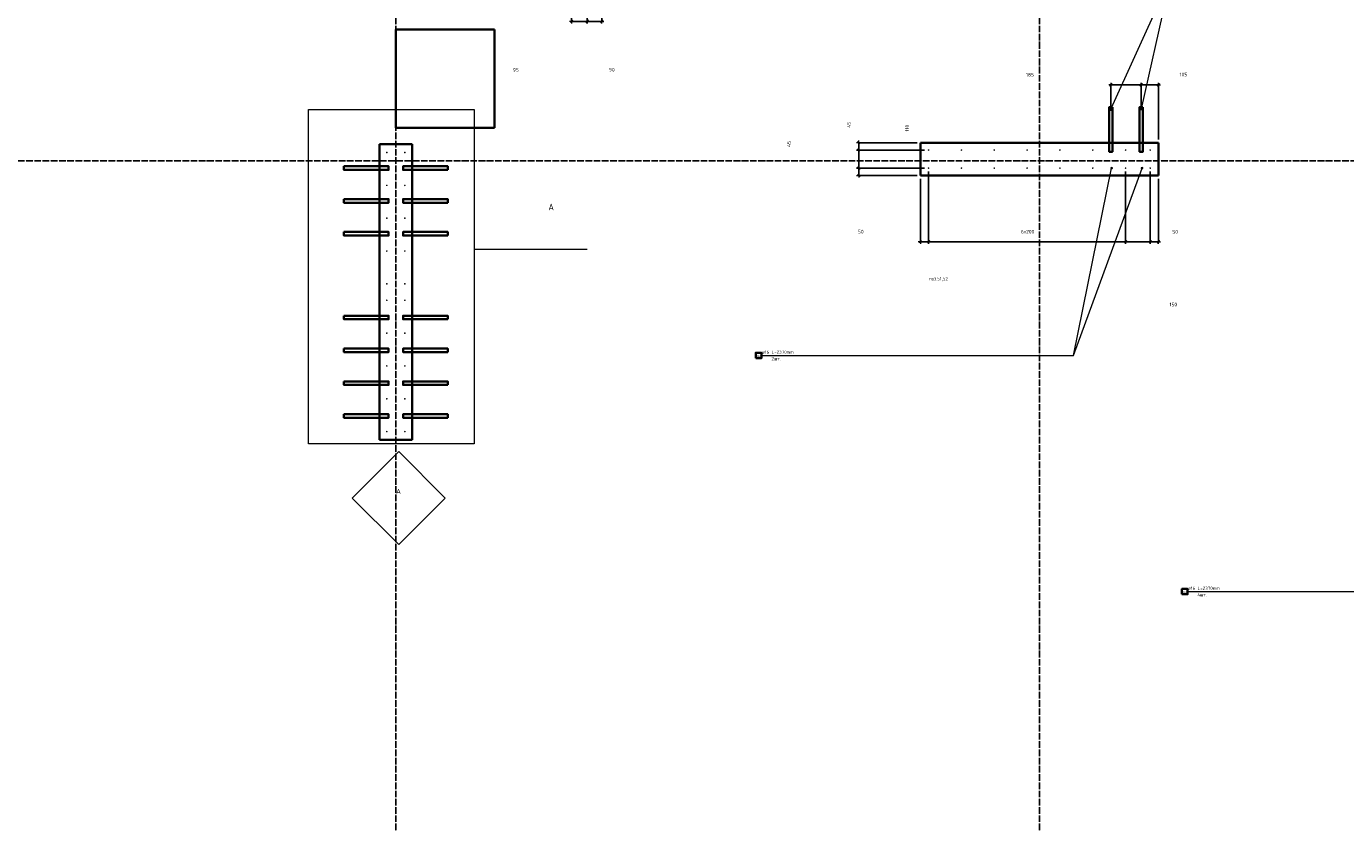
# Model space of a CAD drawing. Header units: millimetres. Extents: x 27309 to 183995, y -852 to 48500.
# Tile 65 of 93: x 154610 to 162645, y 32669 to 37518. Entities that reach past the tile are written whole.
import ezdxf

# ---------------------------------------------------------------- set-up
doc = ezdxf.new("R2010")
doc.units = ezdxf.units.MM
doc.header["$PDMODE"] = 65
doc.linetypes.add('______11', pattern=[50, 40, -5, 0, -5])
doc.linetypes.add('______5', pattern=[110, 80, -10, 10, -10])
for name, color, linetype, lineweight in [('Standard', 7, 'Continuous', 25), ('Арм.стержн. Выпуски', 180, 'Continuous', 35), ('Размерная линия_ общее', 7, 'Continuous', 13)]:
    doc.layers.add(name, color=color, linetype=linetype, lineweight=lineweight)
doc.layers.add('Осевая линия_ общее', color=7, linetype='______5', lineweight=13, true_color=0xa0a0a0)
doc.styles.add('ISOCPEUR', font='ISOCPEUR')
doc.dimstyles.new('DIMSTYLE_3', dxfattribs={"dimtxt": 22, "dimasz": 25, "dimexe": 0, "dimexo": 0, "dimgap": 11, "dimtad": 2, "dimdec": 0, "dimrnd": 5, "dimzin": 12, "dimdsep": 46, "dimtxsty": 'ISOCPEUR', "dimblk1": 'ALL_ML_STRICH', "dimblk2": 'ALL_ML_STRICH', "dimsah": 1, "dimcen": 0, "dimclrd": 7, "dimclre": 256, "dimclrt": 7, "dimadec": 0, "dimazin": 0, "dimtfac": 1, "dimtdec": 0, "dimtix": 1, "dimtmove": 2, "dimatfit": 3, "dimfxl": 0, "dimtzin": 0, "dimlwd": 0, "dimlwe": -3, "dimarcsym": 0})
doc.dimstyles.new('DIMSTYLE_5', dxfattribs={"dimtxt": 22, "dimasz": 25, "dimexe": 0, "dimexo": 0, "dimgap": 11, "dimtad": 2, "dimdec": 0, "dimrnd": 5, "dimzin": 12, "dimdsep": 46, "dimtxsty": 'ISOCPEUR', "dimblk1": 'ALL_ML_STRICH', "dimblk2": 'ALL_ML_STRICH', "dimsah": 1, "dimcen": 0, "dimclrd": 7, "dimclre": 256, "dimclrt": 7, "dimadec": 0, "dimazin": 0, "dimtfac": 1, "dimtdec": 0, "dimtix": 1, "dimtmove": 2, "dimatfit": 3, "dimfxl": 0, "dimtvp": 1.2, "dimtzin": 0, "dimlwd": 0, "dimlwe": -3, "dimarcsym": 0})
doc.dimstyles.new('DIMSTYLE_7', dxfattribs={"dimtxt": 22, "dimasz": 25, "dimexe": 0, "dimexo": 0, "dimgap": 11, "dimtad": 0, "dimdec": 0, "dimrnd": 5, "dimzin": 12, "dimdsep": 46, "dimtxsty": 'ISOCPEUR', "dimblk1": 'ALL_ML_STRICH', "dimblk2": 'ALL_ML_STRICH', "dimsah": 1, "dimcen": 0, "dimclrd": 7, "dimclre": 256, "dimclrt": 7, "dimadec": 0, "dimazin": 0, "dimtfac": 1, "dimtdec": 0, "dimtix": 1, "dimtmove": 2, "dimatfit": 3, "dimfxl": 0, "dimtzin": 0, "dimlwd": 0, "dimlwe": -3, "dimarcsym": 0})

# ---------------------------------------------------------------- blocks, each defined once
blk = doc.blocks.new('ALL_ML_STRICH')
at = {"color": 0, "linetype": 'ByBlock', "lineweight": -2}
for p, q in [((-1, 0), (0.5, 0)), ((-0.3, -0.3), (0.3, 0.3)), ((0, -0.5), (0, 0.5))]:
    blk.add_line(p, q, dxfattribs=at)
blk = doc.blocks.new('*D376')
at = {"layer": 'DEFPOINTS', "color": 7, "linetype": 'Continuous', "lineweight": 13, "transparency": 33554687}
for p in [(161215, 37162.4), (161215, 36983.5), (161400, 36988.8)]:
    blk.add_point(p, dxfattribs=at)
at = {"layer": 'Размерная линия_ общее', "color": 253, "linetype": 'Continuous', "lineweight": -2, "true_color": 0xa0a0a0, "transparency": 33554687}
for p, q in [((161215, 37003.5), (161215, 37162.4)), ((161400, 37008.8), (161400, 37162.4))]:
    blk.add_line(p, q, dxfattribs=at)
at = {"layer": 'Размерная линия_ общее', "color": 7, "linetype": 'Continuous', "lineweight": -2, "transparency": 33554687}
blk.add_line((161215, 37162.4), (161400, 37162.4), dxfattribs=at)
at = {"layer": 'Размерная линия_ общее', "color": 7, "linetype": 'Continuous', "lineweight": 13, "transparency": 33554687, "xscale": 25, "yscale": 25, "zscale": 25, "rotation": 180}
blk.add_blockref('ALL_ML_STRICH', (161215, 37162.4), dxfattribs=at)
at = {"layer": 'Размерная линия_ общее', "color": 7, "linetype": 'Continuous', "lineweight": 13, "transparency": 33554687, "xscale": 25, "yscale": 25, "zscale": 25}
blk.add_blockref('ALL_ML_STRICH', (161400, 37162.4), dxfattribs=at)
at = {"layer": 'Размерная линия_ общее', "color": 7, "linetype": 'Continuous', "lineweight": 13, "transparency": 33554687, "insert": (160722.1, 37223.1), "char_height": 22, "width": 66, "attachment_point": 5, "style": 'ISOCPEUR'}
blk.add_mtext('\\A1;{185}', dxfattribs=at)
blk = doc.blocks.new('*D377')
at = {"layer": 'DEFPOINTS', "color": 7, "linetype": 'Continuous', "lineweight": 13, "transparency": 33554687}
for p in [(161400, 37162.4), (161400, 36988.8), (161505, 36810)]:
    blk.add_point(p, dxfattribs=at)
at = {"layer": 'Размерная линия_ общее', "color": 253, "linetype": 'Continuous', "lineweight": -2, "true_color": 0xa0a0a0, "transparency": 33554687}
for p, q in [((161400, 37008.8), (161400, 37162.4)), ((161505, 36830), (161505, 37162.4))]:
    blk.add_line(p, q, dxfattribs=at)
at = {"layer": 'Размерная линия_ общее', "color": 7, "linetype": 'Continuous', "lineweight": -2, "transparency": 33554687}
blk.add_line((161400, 37162.4), (161505, 37162.4), dxfattribs=at)
at = {"layer": 'Размерная линия_ общее', "color": 7, "linetype": 'Continuous', "lineweight": 13, "transparency": 33554687, "xscale": 25, "yscale": 25, "zscale": 25, "rotation": 180}
blk.add_blockref('ALL_ML_STRICH', (161400, 37162.4), dxfattribs=at)
at = {"layer": 'Размерная линия_ общее', "color": 7, "linetype": 'Continuous', "lineweight": 13, "transparency": 33554687, "xscale": 25, "yscale": 25, "zscale": 25}
blk.add_blockref('ALL_ML_STRICH', (161505, 37162.4), dxfattribs=at)
at = {"layer": 'Размерная линия_ общее', "color": 7, "linetype": 'Continuous', "lineweight": 13, "transparency": 33554687, "insert": (161657.4, 37225.1), "char_height": 22, "width": 66, "attachment_point": 5, "style": 'ISOCPEUR'}
blk.add_mtext('\\A1;{105}', dxfattribs=at)
blk = doc.blocks.new('*D378')
at = {"layer": 'DEFPOINTS', "color": 7, "linetype": 'Continuous', "lineweight": 13, "transparency": 33554687}
for p in [(160100, 36655), (159679.4, 36610), (160055, 36610)]:
    blk.add_point(p, dxfattribs=at)
at = {"layer": 'Размерная линия_ общее', "color": 253, "linetype": 'Continuous', "lineweight": -2, "true_color": 0xa0a0a0, "transparency": 33554687}
for p, q in [((160080, 36655), (159679.4, 36655)), ((160035, 36610), (159679.4, 36610))]:
    blk.add_line(p, q, dxfattribs=at)
at = {"layer": 'Размерная линия_ общее', "color": 7, "linetype": 'Continuous', "lineweight": -2, "transparency": 33554687}
blk.add_line((159679.4, 36610), (159679.4, 36655), dxfattribs=at)
at = {"layer": 'Размерная линия_ общее', "color": 7, "linetype": 'Continuous', "lineweight": 13, "transparency": 33554687, "xscale": 25, "yscale": 25, "zscale": 25}
for p, rotation in [((159679.4, 36655), 90), ((159679.4, 36610), 270)]:
    blk.add_blockref('ALL_ML_STRICH', p, dxfattribs=dict(at, rotation=rotation))
at = {"layer": 'Размерная линия_ общее', "color": 7, "linetype": 'Continuous', "lineweight": 13, "transparency": 33554687, "insert": (159254.6, 36801.9), "char_height": 22, "width": 44, "attachment_point": 5, "rotation": 90, "style": 'ISOCPEUR'}
blk.add_mtext('\\A1;{45}', dxfattribs=at)
blk = doc.blocks.new('*D379')
at = {"layer": 'DEFPOINTS', "color": 7, "linetype": 'Continuous', "lineweight": 13, "transparency": 33554687}
for p in [(160100, 36765), (159679.4, 36655), (160100, 36655)]:
    blk.add_point(p, dxfattribs=at)
at = {"layer": 'Размерная линия_ общее', "color": 253, "linetype": 'Continuous', "lineweight": -2, "true_color": 0xa0a0a0, "transparency": 33554687}
for p, q in [((160080, 36765), (159679.4, 36765)), ((160080, 36655), (159679.4, 36655))]:
    blk.add_line(p, q, dxfattribs=at)
at = {"layer": 'Размерная линия_ общее', "color": 7, "linetype": 'Continuous', "lineweight": -2, "transparency": 33554687}
blk.add_line((159679.4, 36655), (159679.4, 36765), dxfattribs=at)
at = {"layer": 'Размерная линия_ общее', "color": 7, "linetype": 'Continuous', "lineweight": 13, "transparency": 33554687, "xscale": 25, "yscale": 25, "zscale": 25}
for p, rotation in [((159679.4, 36765), 90), ((159679.4, 36655), 270)]:
    blk.add_blockref('ALL_ML_STRICH', p, dxfattribs=dict(at, rotation=rotation))
at = {"layer": 'Размерная линия_ общее', "color": 7, "linetype": 'Continuous', "lineweight": 13, "transparency": 33554687, "insert": (159973.9, 36898.4), "char_height": 22, "width": 66, "attachment_point": 5, "rotation": 90, "style": 'ISOCPEUR'}
blk.add_mtext('\\A1;{110}', dxfattribs=at)
blk = doc.blocks.new('*D380')
at = {"layer": 'DEFPOINTS', "color": 7, "linetype": 'Continuous', "lineweight": 13, "transparency": 33554687}
for p in [(160055, 36810), (159679.4, 36765), (160100, 36765)]:
    blk.add_point(p, dxfattribs=at)
at = {"layer": 'Размерная линия_ общее', "color": 253, "linetype": 'Continuous', "lineweight": -2, "true_color": 0xa0a0a0, "transparency": 33554687}
for p, q in [((160035, 36810), (159679.4, 36810)), ((160080, 36765), (159679.4, 36765))]:
    blk.add_line(p, q, dxfattribs=at)
at = {"layer": 'Размерная линия_ общее', "color": 7, "linetype": 'Continuous', "lineweight": -2, "transparency": 33554687}
blk.add_line((159679.4, 36765), (159679.4, 36810), dxfattribs=at)
at = {"layer": 'Размерная линия_ общее', "color": 7, "linetype": 'Continuous', "lineweight": 13, "transparency": 33554687, "xscale": 25, "yscale": 25, "zscale": 25}
for p, rotation in [((159679.4, 36810), 90), ((159679.4, 36765), 270)]:
    blk.add_blockref('ALL_ML_STRICH', p, dxfattribs=dict(at, rotation=rotation))
at = {"layer": 'Размерная линия_ общее', "color": 7, "linetype": 'Continuous', "lineweight": 13, "transparency": 33554687, "insert": (159619.7, 36918.9), "char_height": 22, "width": 44, "attachment_point": 5, "rotation": 90, "style": 'ISOCPEUR'}
blk.add_mtext('\\A1;{45}', dxfattribs=at)
blk = doc.blocks.new('*D381')
at = {"layer": 'DEFPOINTS', "color": 7, "linetype": 'Continuous', "lineweight": 13, "transparency": 33554687}
for p in [(160105, 36655), (160055, 36610), (160055, 36207)]:
    blk.add_point(p, dxfattribs=at)
at = {"layer": 'Размерная линия_ общее', "color": 253, "linetype": 'Continuous', "lineweight": -2, "true_color": 0xa0a0a0, "transparency": 33554687}
for p, q in [((160055, 36590), (160055, 36207)), ((160105, 36635), (160105, 36207))]:
    blk.add_line(p, q, dxfattribs=at)
at = {"layer": 'Размерная линия_ общее', "color": 7, "linetype": 'Continuous', "lineweight": -2, "transparency": 33554687}
blk.add_line((160055, 36207), (160105, 36207), dxfattribs=at)
at = {"layer": 'Размерная линия_ общее', "color": 7, "linetype": 'Continuous', "lineweight": 13, "transparency": 33554687, "xscale": 25, "yscale": 25, "zscale": 25, "rotation": 180}
blk.add_blockref('ALL_ML_STRICH', (160055, 36207), dxfattribs=at)
at = {"layer": 'Размерная линия_ общее', "color": 7, "linetype": 'Continuous', "lineweight": 13, "transparency": 33554687, "xscale": 25, "yscale": 25, "zscale": 25}
blk.add_blockref('ALL_ML_STRICH', (160105, 36207), dxfattribs=at)
at = {"layer": 'Размерная линия_ общее', "color": 7, "linetype": 'Continuous', "lineweight": 13, "transparency": 33554687, "insert": (159692, 36268.2), "char_height": 22, "width": 44, "attachment_point": 5, "style": 'ISOCPEUR'}
blk.add_mtext('\\A1;{50}', dxfattribs=at)
blk = doc.blocks.new('*D382')
at = {"layer": 'DEFPOINTS', "color": 7, "linetype": 'Continuous', "lineweight": 13, "transparency": 33554687}
for p in [(160105, 36655), (161305, 36655), (160105, 36207)]:
    blk.add_point(p, dxfattribs=at)
at = {"layer": 'Размерная линия_ общее', "color": 253, "linetype": 'Continuous', "lineweight": -2, "true_color": 0xa0a0a0, "transparency": 33554687}
for p, q in [((160105, 36635), (160105, 36207)), ((161305, 36635), (161305, 36207))]:
    blk.add_line(p, q, dxfattribs=at)
at = {"layer": 'Размерная линия_ общее', "color": 7, "linetype": 'Continuous', "lineweight": -2, "transparency": 33554687}
blk.add_line((160105, 36207), (161305, 36207), dxfattribs=at)
at = {"layer": 'Размерная линия_ общее', "color": 7, "linetype": 'Continuous', "lineweight": 13, "transparency": 33554687, "xscale": 25, "yscale": 25, "zscale": 25, "rotation": 180}
blk.add_blockref('ALL_ML_STRICH', (160105, 36207), dxfattribs=at)
at = {"layer": 'Размерная линия_ общее', "color": 7, "linetype": 'Continuous', "lineweight": 13, "transparency": 33554687, "xscale": 25, "yscale": 25, "zscale": 25}
blk.add_blockref('ALL_ML_STRICH', (161305, 36207), dxfattribs=at)
at = {"layer": 'Размерная линия_ общее', "color": 7, "linetype": 'Continuous', "lineweight": 13, "transparency": 33554687, "insert": (160667.6, 36279), "char_height": 22, "width": 1.1, "attachment_point": 1, "line_spacing_factor": 0.60241, "style": 'ISOCPEUR'}
blk.add_mtext('6х200', dxfattribs=at)
blk = doc.blocks.new('*D383')
at = {"layer": 'DEFPOINTS', "color": 7, "linetype": 'Continuous', "lineweight": 13, "transparency": 33554687}
for p in [(161305, 36655), (161455, 36655), (161305, 36207)]:
    blk.add_point(p, dxfattribs=at)
at = {"layer": 'Размерная линия_ общее', "color": 253, "linetype": 'Continuous', "lineweight": -2, "true_color": 0xa0a0a0, "transparency": 33554687}
for p, q in [((161305, 36635), (161305, 36207)), ((161455, 36635), (161455, 36207))]:
    blk.add_line(p, q, dxfattribs=at)
at = {"layer": 'Размерная линия_ общее', "color": 7, "linetype": 'Continuous', "lineweight": -2, "transparency": 33554687}
blk.add_line((161305, 36207), (161455, 36207), dxfattribs=at)
at = {"layer": 'Размерная линия_ общее', "color": 7, "linetype": 'Continuous', "lineweight": 13, "transparency": 33554687, "xscale": 25, "yscale": 25, "zscale": 25, "rotation": 180}
blk.add_blockref('ALL_ML_STRICH', (161305, 36207), dxfattribs=at)
at = {"layer": 'Размерная линия_ общее', "color": 7, "linetype": 'Continuous', "lineweight": 13, "transparency": 33554687, "xscale": 25, "yscale": 25, "zscale": 25}
blk.add_blockref('ALL_ML_STRICH', (161455, 36207), dxfattribs=at)
at = {"layer": 'Размерная линия_ общее', "color": 7, "linetype": 'Continuous', "lineweight": 13, "transparency": 33554687, "insert": (161595.6, 35824.2), "char_height": 22, "width": 66, "attachment_point": 5, "style": 'ISOCPEUR'}
blk.add_mtext('\\A1;{150}', dxfattribs=at)
blk = doc.blocks.new('*D384')
at = {"layer": 'DEFPOINTS', "color": 7, "linetype": 'Continuous', "lineweight": 13, "transparency": 33554687}
for p in [(161455, 36655), (161505, 36610), (161455, 36207)]:
    blk.add_point(p, dxfattribs=at)
at = {"layer": 'Размерная линия_ общее', "color": 253, "linetype": 'Continuous', "lineweight": -2, "true_color": 0xa0a0a0, "transparency": 33554687}
for p, q in [((161455, 36635), (161455, 36207)), ((161505, 36590), (161505, 36207))]:
    blk.add_line(p, q, dxfattribs=at)
at = {"layer": 'Размерная линия_ общее', "color": 7, "linetype": 'Continuous', "lineweight": -2, "transparency": 33554687}
blk.add_line((161455, 36207), (161505, 36207), dxfattribs=at)
at = {"layer": 'Размерная линия_ общее', "color": 7, "linetype": 'Continuous', "lineweight": 13, "transparency": 33554687, "xscale": 25, "yscale": 25, "zscale": 25, "rotation": 180}
blk.add_blockref('ALL_ML_STRICH', (161455, 36207), dxfattribs=at)
at = {"layer": 'Размерная линия_ общее', "color": 7, "linetype": 'Continuous', "lineweight": 13, "transparency": 33554687, "xscale": 25, "yscale": 25, "zscale": 25}
blk.add_blockref('ALL_ML_STRICH', (161505, 36207), dxfattribs=at)
at = {"layer": 'Размерная линия_ общее', "color": 7, "linetype": 'Continuous', "lineweight": 13, "transparency": 33554687, "insert": (161606.7, 36267), "char_height": 22, "width": 44, "attachment_point": 5, "style": 'ISOCPEUR'}
blk.add_mtext('\\A1;{50}', dxfattribs=at)
blk = doc.blocks.new('*D457')
at = {"layer": 'DEFPOINTS', "color": 7, "linetype": 'Continuous', "lineweight": 13, "transparency": 33554687}
for p in [(157930.5, 38365), (158025.5, 38365), (157930.5, 37549)]:
    blk.add_point(p, dxfattribs=at)
at = {"layer": 'Размерная линия_ общее', "color": 253, "linetype": 'Continuous', "lineweight": -2, "true_color": 0xa0a0a0, "transparency": 33554687}
for p, q in [((157930.5, 38345), (157930.5, 37549)), ((158025.5, 38345), (158025.5, 37549))]:
    blk.add_line(p, q, dxfattribs=at)
at = {"layer": 'Размерная линия_ общее', "color": 7, "linetype": 'Continuous', "lineweight": -2, "transparency": 33554687}
blk.add_line((157930.5, 37549), (158025.5, 37549), dxfattribs=at)
at = {"layer": 'Размерная линия_ общее', "color": 7, "linetype": 'Continuous', "lineweight": 13, "transparency": 33554687, "xscale": 25, "yscale": 25, "zscale": 25, "rotation": 180}
blk.add_blockref('ALL_ML_STRICH', (157930.5, 37549), dxfattribs=at)
at = {"layer": 'Размерная линия_ общее', "color": 7, "linetype": 'Continuous', "lineweight": 13, "transparency": 33554687, "xscale": 25, "yscale": 25, "zscale": 25}
blk.add_blockref('ALL_ML_STRICH', (158025.5, 37549), dxfattribs=at)
at = {"layer": 'Размерная линия_ общее', "color": 7, "linetype": 'Continuous', "lineweight": 13, "transparency": 33554687, "insert": (157590.9, 37253), "char_height": 22, "width": 44, "attachment_point": 5, "style": 'ISOCPEUR'}
blk.add_mtext('\\A1;{95}', dxfattribs=at)
blk = doc.blocks.new('*D458')
at = {"layer": 'DEFPOINTS', "color": 7, "linetype": 'Continuous', "lineweight": 13, "transparency": 33554687}
for p in [(158025.5, 38365), (158115, 38365), (158025.5, 37549)]:
    blk.add_point(p, dxfattribs=at)
at = {"layer": 'Размерная линия_ общее', "color": 253, "linetype": 'Continuous', "lineweight": -2, "true_color": 0xa0a0a0, "transparency": 33554687}
for p, q in [((158025.5, 38345), (158025.5, 37549)), ((158115, 38345), (158115, 37549))]:
    blk.add_line(p, q, dxfattribs=at)
at = {"layer": 'Размерная линия_ общее', "color": 7, "linetype": 'Continuous', "lineweight": -2, "transparency": 33554687}
blk.add_line((158025.5, 37549), (158115, 37549), dxfattribs=at)
at = {"layer": 'Размерная линия_ общее', "color": 7, "linetype": 'Continuous', "lineweight": 13, "transparency": 33554687, "xscale": 25, "yscale": 25, "zscale": 25, "rotation": 180}
blk.add_blockref('ALL_ML_STRICH', (158025.5, 37549), dxfattribs=at)
at = {"layer": 'Размерная линия_ общее', "color": 7, "linetype": 'Continuous', "lineweight": 13, "transparency": 33554687, "xscale": 25, "yscale": 25, "zscale": 25}
blk.add_blockref('ALL_ML_STRICH', (158115, 37549), dxfattribs=at)
at = {"layer": 'Размерная линия_ общее', "color": 7, "linetype": 'Continuous', "lineweight": 13, "transparency": 33554687, "insert": (158175.5, 37253.9), "char_height": 22, "width": 44, "attachment_point": 5, "style": 'ISOCPEUR'}
blk.add_mtext('\\A1;{90}', dxfattribs=at)
blk = doc.blocks.new('СЛОЖНЫЙ_ОБЪЕКТ_2')
at = {"layer": 'Standard', "color": 7, "linetype": 'Continuous', "lineweight": 13, "transparency": 33554687}
blk.add_lwpolyline([(156877.7, 34928.5), (157160.6, 34645.6), (156877.7, 34362.8), (156594.9, 34645.6), (156877.7, 34928.5)], close=True, dxfattribs=at)
at = {"layer": 'Standard', "color": 7, "linetype": 'Continuous', "lineweight": 13, "transparency": 33554687, "insert": (156876.2, 34686.2), "char_height": 30, "width": 39.273, "attachment_point": 5, "style": 'ISOCPEUR'}
blk.add_mtext('\\A1;{\\fISOCPEUR|i0|b0;\\H30.000000;\\W1.000000;\\C7;А}\\P', dxfattribs=at)

msp = doc.modelspace()

# ---------------------------------------------------------------- hatches: boundary and pattern name
at = {"layer": 'Арм.стержн. Выпуски', "linetype": 'Continuous', "lineweight": 35, "transparency": 33554687}
for color, points in [(4, [(156809.9, 36750), (156809.6, 36751.9), (156808.5, 36753.5), (156806.8, 36754.6), (156804.9, 36755), (156803, 36754.6), (156801.4, 36753.5), (156800.3, 36751.9), (156799.9, 36750), (156800.3, 36748.1), (156801.4, 36746.5), (156803, 36745.4), (156804.9, 36745), (156806.8, 36745.4), (156808.5, 36746.5), (156809.6, 36748.1)]), (4, [(156919.9, 36750), (156919.6, 36751.9), (156918.5, 36753.5), (156916.8, 36754.6), (156914.9, 36755), (156913, 36754.6), (156911.4, 36753.5), (156910.3, 36751.9), (156909.9, 36750), (156910.3, 36748.1), (156911.4, 36746.5), (156913, 36745.4), (156914.9, 36745), (156916.8, 36745.4), (156918.5, 36746.5), (156919.6, 36748.1)]), (4, [(160110, 36765), (160109.6, 36766.9), (160108.5, 36768.5), (160106.9, 36769.6), (160105, 36770), (160103.1, 36769.6), (160101.5, 36768.5), (160100.4, 36766.9), (160100, 36765), (160100.4, 36763.1), (160101.5, 36761.5), (160103.1, 36760.4), (160105, 36760), (160106.9, 36760.4), (160108.5, 36761.5), (160109.6, 36763.1)]), (4, [(160310, 36765), (160309.6, 36766.9), (160308.5, 36768.5), (160306.9, 36769.6), (160305, 36770), (160303.1, 36769.6), (160301.5, 36768.5), (160300.4, 36766.9), (160300, 36765), (160300.4, 36763.1), (160301.5, 36761.5), (160303.1, 36760.4), (160305, 36760), (160306.9, 36760.4), (160308.5, 36761.5), (160309.6, 36763.1)]), (4, [(160510, 36765), (160509.6, 36766.9), (160508.5, 36768.5), (160506.9, 36769.6), (160505, 36770), (160503.1, 36769.6), (160501.5, 36768.5), (160500.4, 36766.9), (160500, 36765), (160500.4, 36763.1), (160501.5, 36761.5), (160503.1, 36760.4), (160505, 36760), (160506.9, 36760.4), (160508.5, 36761.5), (160509.6, 36763.1)]), (4, [(160710, 36765), (160709.6, 36766.9), (160708.5, 36768.5), (160706.9, 36769.6), (160705, 36770), (160703.1, 36769.6), (160701.5, 36768.5), (160700.4, 36766.9), (160700, 36765), (160700.4, 36763.1), (160701.5, 36761.5), (160703.1, 36760.4), (160705, 36760), (160706.9, 36760.4), (160708.5, 36761.5), (160709.6, 36763.1)]), (4, [(160910, 36765), (160909.6, 36766.9), (160908.5, 36768.5), (160906.9, 36769.6), (160905, 36770), (160903.1, 36769.6), (160901.5, 36768.5), (160900.4, 36766.9), (160900, 36765), (160900.4, 36763.1), (160901.5, 36761.5), (160903.1, 36760.4), (160905, 36760), (160906.9, 36760.4), (160908.5, 36761.5), (160909.6, 36763.1)]), (4, [(161110, 36765), (161109.6, 36766.9), (161108.5, 36768.5), (161106.9, 36769.6), (161105, 36770), (161103.1, 36769.6), (161101.5, 36768.5), (161100.4, 36766.9), (161100, 36765), (161100.4, 36763.1), (161101.5, 36761.5), (161103.1, 36760.4), (161105, 36760), (161106.9, 36760.4), (161108.5, 36761.5), (161109.6, 36763.1)]), (4, [(161310, 36765), (161309.6, 36766.9), (161308.5, 36768.5), (161306.9, 36769.6), (161305, 36770), (161303.1, 36769.6), (161301.5, 36768.5), (161300.4, 36766.9), (161300, 36765), (161300.4, 36763.1), (161301.5, 36761.5), (161303.1, 36760.4), (161305, 36760), (161306.9, 36760.4), (161308.5, 36761.5), (161309.6, 36763.1)]), (4, [(161460, 36765), (161459.6, 36766.9), (161458.5, 36768.5), (161456.9, 36769.6), (161455, 36770), (161453.1, 36769.6), (161451.5, 36768.5), (161450.4, 36766.9), (161450, 36765), (161450.4, 36763.1), (161451.5, 36761.5), (161453.1, 36760.4), (161455, 36760), (161456.9, 36760.4), (161458.5, 36761.5), (161459.6, 36763.1)]), (4, [(160110, 36655), (160109.6, 36656.9), (160108.5, 36658.5), (160106.9, 36659.6), (160105, 36660), (160103.1, 36659.6), (160101.5, 36658.5), (160100.4, 36656.9), (160100, 36655), (160100.4, 36653.1), (160101.5, 36651.5), (160103.1, 36650.4), (160105, 36650), (160106.9, 36650.4), (160108.5, 36651.5), (160109.6, 36653.1)]), (4, [(160310, 36655), (160309.6, 36656.9), (160308.5, 36658.5), (160306.9, 36659.6), (160305, 36660), (160303.1, 36659.6), (160301.5, 36658.5), (160300.4, 36656.9), (160300, 36655), (160300.4, 36653.1), (160301.5, 36651.5), (160303.1, 36650.4), (160305, 36650), (160306.9, 36650.4), (160308.5, 36651.5), (160309.6, 36653.1)]), (4, [(160510, 36655), (160509.6, 36656.9), (160508.5, 36658.5), (160506.9, 36659.6), (160505, 36660), (160503.1, 36659.6), (160501.5, 36658.5), (160500.4, 36656.9), (160500, 36655), (160500.4, 36653.1), (160501.5, 36651.5), (160503.1, 36650.4), (160505, 36650), (160506.9, 36650.4), (160508.5, 36651.5), (160509.6, 36653.1)]), (4, [(160710, 36655), (160709.6, 36656.9), (160708.5, 36658.5), (160706.9, 36659.6), (160705, 36660), (160703.1, 36659.6), (160701.5, 36658.5), (160700.4, 36656.9), (160700, 36655), (160700.4, 36653.1), (160701.5, 36651.5), (160703.1, 36650.4), (160705, 36650), (160706.9, 36650.4), (160708.5, 36651.5), (160709.6, 36653.1)]), (4, [(160910, 36655), (160909.6, 36656.9), (160908.5, 36658.5), (160906.9, 36659.6), (160905, 36660), (160903.1, 36659.6), (160901.5, 36658.5), (160900.4, 36656.9), (160900, 36655), (160900.4, 36653.1), (160901.5, 36651.5), (160903.1, 36650.4), (160905, 36650), (160906.9, 36650.4), (160908.5, 36651.5), (160909.6, 36653.1)]), (4, [(161110, 36655), (161109.6, 36656.9), (161108.5, 36658.5), (161106.9, 36659.6), (161105, 36660), (161103.1, 36659.6), (161101.5, 36658.5), (161100.4, 36656.9), (161100, 36655), (161100.4, 36653.1), (161101.5, 36651.5), (161103.1, 36650.4), (161105, 36650), (161106.9, 36650.4), (161108.5, 36651.5), (161109.6, 36653.1)]), (7, [(161228, 36655), (161227.4, 36658.1), (161225.7, 36660.7), (161223.1, 36662.4), (161220, 36663), (161216.9, 36662.4), (161214.3, 36660.7), (161212.6, 36658.1), (161212, 36655), (161212.6, 36651.9), (161214.3, 36649.3), (161216.9, 36647.6), (161220, 36647), (161223.1, 36647.6), (161225.7, 36649.3), (161227.4, 36651.9)]), (4, [(161310, 36655), (161309.6, 36656.9), (161308.5, 36658.5), (161306.9, 36659.6), (161305, 36660), (161303.1, 36659.6), (161301.5, 36658.5), (161300.4, 36656.9), (161300, 36655), (161300.4, 36653.1), (161301.5, 36651.5), (161303.1, 36650.4), (161305, 36650), (161306.9, 36650.4), (161308.5, 36651.5), (161309.6, 36653.1)]), (7, [(161413, 36655), (161412.4, 36658.1), (161410.7, 36660.7), (161408.1, 36662.4), (161405, 36663), (161401.9, 36662.4), (161399.3, 36660.7), (161397.6, 36658.1), (161397, 36655), (161397.6, 36651.9), (161399.3, 36649.3), (161401.9, 36647.6), (161405, 36647), (161408.1, 36647.6), (161410.7, 36649.3), (161412.4, 36651.9)]), (4, [(161460, 36655), (161459.6, 36656.9), (161458.5, 36658.5), (161456.9, 36659.6), (161455, 36660), (161453.1, 36659.6), (161451.5, 36658.5), (161450.4, 36656.9), (161450, 36655), (161450.4, 36653.1), (161451.5, 36651.5), (161453.1, 36650.4), (161455, 36650), (161456.9, 36650.4), (161458.5, 36651.5), (161459.6, 36653.1)]), (4, [(156809.9, 36550), (156809.6, 36551.9), (156808.5, 36553.5), (156806.8, 36554.6), (156804.9, 36555), (156803, 36554.6), (156801.4, 36553.5), (156800.3, 36551.9), (156799.9, 36550), (156800.3, 36548.1), (156801.4, 36546.5), (156803, 36545.4), (156804.9, 36545), (156806.8, 36545.4), (156808.5, 36546.5), (156809.6, 36548.1)]), (4, [(156919.9, 36550), (156919.6, 36551.9), (156918.5, 36553.5), (156916.8, 36554.6), (156914.9, 36555), (156913, 36554.6), (156911.4, 36553.5), (156910.3, 36551.9), (156909.9, 36550), (156910.3, 36548.1), (156911.4, 36546.5), (156913, 36545.4), (156914.9, 36545), (156916.8, 36545.4), (156918.5, 36546.5), (156919.6, 36548.1)]), (4, [(156809.9, 36350), (156809.6, 36351.9), (156808.5, 36353.5), (156806.8, 36354.6), (156804.9, 36355), (156803, 36354.6), (156801.4, 36353.5), (156800.3, 36351.9), (156799.9, 36350), (156800.3, 36348.1), (156801.4, 36346.5), (156803, 36345.4), (156804.9, 36345), (156806.8, 36345.4), (156808.5, 36346.5), (156809.6, 36348.1)]), (4, [(156919.9, 36350), (156919.6, 36351.9), (156918.5, 36353.5), (156916.8, 36354.6), (156914.9, 36355), (156913, 36354.6), (156911.4, 36353.5), (156910.3, 36351.9), (156909.9, 36350), (156910.3, 36348.1), (156911.4, 36346.5), (156913, 36345.4), (156914.9, 36345), (156916.8, 36345.4), (156918.5, 36346.5), (156919.6, 36348.1)]), (4, [(156809.9, 36150), (156809.6, 36151.9), (156808.5, 36153.5), (156806.8, 36154.6), (156804.9, 36155), (156803, 36154.6), (156801.4, 36153.5), (156800.3, 36151.9), (156799.9, 36150), (156800.3, 36148.1), (156801.4, 36146.5), (156803, 36145.4), (156804.9, 36145), (156806.8, 36145.4), (156808.5, 36146.5), (156809.6, 36148.1)]), (4, [(156919.9, 36150), (156919.6, 36151.9), (156918.5, 36153.5), (156916.8, 36154.6), (156914.9, 36155), (156913, 36154.6), (156911.4, 36153.5), (156910.3, 36151.9), (156909.9, 36150), (156910.3, 36148.1), (156911.4, 36146.5), (156913, 36145.4), (156914.9, 36145), (156916.8, 36145.4), (156918.5, 36146.5), (156919.6, 36148.1)]), (4, [(156809.9, 35950), (156809.6, 35951.9), (156808.5, 35953.5), (156806.8, 35954.6), (156804.9, 35955), (156803, 35954.6), (156801.4, 35953.5), (156800.3, 35951.9), (156799.9, 35950), (156800.3, 35948.1), (156801.4, 35946.5), (156803, 35945.4), (156804.9, 35945), (156806.8, 35945.4), (156808.5, 35946.5), (156809.6, 35948.1)]), (4, [(156919.9, 35950), (156919.6, 35951.9), (156918.5, 35953.5), (156916.8, 35954.6), (156914.9, 35955), (156913, 35954.6), (156911.4, 35953.5), (156910.3, 35951.9), (156909.9, 35950), (156910.3, 35948.1), (156911.4, 35946.5), (156913, 35945.4), (156914.9, 35945), (156916.8, 35945.4), (156918.5, 35946.5), (156919.6, 35948.1)]), (4, [(156809.9, 35850), (156809.6, 35851.9), (156808.5, 35853.5), (156806.8, 35854.6), (156804.9, 35855), (156803, 35854.6), (156801.4, 35853.5), (156800.3, 35851.9), (156799.9, 35850), (156800.3, 35848.1), (156801.4, 35846.5), (156803, 35845.4), (156804.9, 35845), (156806.8, 35845.4), (156808.5, 35846.5), (156809.6, 35848.1)]), (4, [(156919.9, 35850), (156919.6, 35851.9), (156918.5, 35853.5), (156916.8, 35854.6), (156914.9, 35855), (156913, 35854.6), (156911.4, 35853.5), (156910.3, 35851.9), (156909.9, 35850), (156910.3, 35848.1), (156911.4, 35846.5), (156913, 35845.4), (156914.9, 35845), (156916.8, 35845.4), (156918.5, 35846.5), (156919.6, 35848.1)]), (4, [(156809.9, 35650), (156809.6, 35651.9), (156808.5, 35653.5), (156806.8, 35654.6), (156804.9, 35655), (156803, 35654.6), (156801.4, 35653.5), (156800.3, 35651.9), (156799.9, 35650), (156800.3, 35648.1), (156801.4, 35646.5), (156803, 35645.4), (156804.9, 35645), (156806.8, 35645.4), (156808.5, 35646.5), (156809.6, 35648.1)]), (4, [(156919.9, 35650), (156919.6, 35651.9), (156918.5, 35653.5), (156916.8, 35654.6), (156914.9, 35655), (156913, 35654.6), (156911.4, 35653.5), (156910.3, 35651.9), (156909.9, 35650), (156910.3, 35648.1), (156911.4, 35646.5), (156913, 35645.4), (156914.9, 35645), (156916.8, 35645.4), (156918.5, 35646.5), (156919.6, 35648.1)]), (4, [(156809.9, 35450), (156809.6, 35451.9), (156808.5, 35453.5), (156806.8, 35454.6), (156804.9, 35455), (156803, 35454.6), (156801.4, 35453.5), (156800.3, 35451.9), (156799.9, 35450), (156800.3, 35448.1), (156801.4, 35446.5), (156803, 35445.4), (156804.9, 35445), (156806.8, 35445.4), (156808.5, 35446.5), (156809.6, 35448.1)]), (4, [(156919.9, 35450), (156919.6, 35451.9), (156918.5, 35453.5), (156916.8, 35454.6), (156914.9, 35455), (156913, 35454.6), (156911.4, 35453.5), (156910.3, 35451.9), (156909.9, 35450), (156910.3, 35448.1), (156911.4, 35446.5), (156913, 35445.4), (156914.9, 35445), (156916.8, 35445.4), (156918.5, 35446.5), (156919.6, 35448.1)]), (4, [(156809.9, 35250), (156809.6, 35251.9), (156808.5, 35253.5), (156806.8, 35254.6), (156804.9, 35255), (156803, 35254.6), (156801.4, 35253.5), (156800.3, 35251.9), (156799.9, 35250), (156800.3, 35248.1), (156801.4, 35246.5), (156803, 35245.4), (156804.9, 35245), (156806.8, 35245.4), (156808.5, 35246.5), (156809.6, 35248.1)]), (4, [(156919.9, 35250), (156919.6, 35251.9), (156918.5, 35253.5), (156916.8, 35254.6), (156914.9, 35255), (156913, 35254.6), (156911.4, 35253.5), (156910.3, 35251.9), (156909.9, 35250), (156910.3, 35248.1), (156911.4, 35246.5), (156913, 35245.4), (156914.9, 35245), (156916.8, 35245.4), (156918.5, 35246.5), (156919.6, 35248.1)]), (4, [(156809.9, 35050), (156809.6, 35051.9), (156808.5, 35053.5), (156806.8, 35054.6), (156804.9, 35055), (156803, 35054.6), (156801.4, 35053.5), (156800.3, 35051.9), (156799.9, 35050), (156800.3, 35048.1), (156801.4, 35046.5), (156803, 35045.4), (156804.9, 35045), (156806.8, 35045.4), (156808.5, 35046.5), (156809.6, 35048.1)]), (4, [(156919.9, 35050), (156919.6, 35051.9), (156918.5, 35053.5), (156916.8, 35054.6), (156914.9, 35055), (156913, 35054.6), (156911.4, 35053.5), (156910.3, 35051.9), (156909.9, 35050), (156910.3, 35048.1), (156911.4, 35046.5), (156913, 35045.4), (156914.9, 35045), (156916.8, 35045.4), (156918.5, 35046.5), (156919.6, 35048.1)])]:
    msp.add_hatch(color=color, dxfattribs=at).paths.add_polyline_path(points)

# ---------------------------------------------------------------- linework, layer by layer
at = {"color": 7, "linetype": 'Continuous', "lineweight": 35, "transparency": 33554687}
for p, q in [((160055, 36610), (160055, 36810)), ((160055, 36810), (161505, 36810)), ((161505, 36810), (161505, 36610)), ((156759.9, 35000), (156759.9, 36800)), ((156759.9, 36800), (156959.9, 36800)), ((156959.9, 36800), (156959.9, 35000)), ((161505, 36610), (160055, 36610)), ((156959.9, 35000), (156759.9, 35000))]:
    msp.add_line(p, q, dxfattribs=at)
at = {"layer": 'Standard', "color": 7, "linetype": 'Continuous', "lineweight": 13, "transparency": 33554687}
msp.add_line((157336.4, 36161.1), (158026.4, 36161.1), dxfattribs=at)
msp.add_lwpolyline([(156328.1, 37012.1), (157336.4, 37012.1), (157336.4, 34976.1), (156328.1, 34976.1), (156328.1, 37012.1)], close=True, dxfattribs=at)
at = {"layer": 'Арм.стержн. Выпуски', "color": 7, "linetype": 'Continuous', "lineweight": 13, "transparency": 33554687}
for p, q in [((161581.7, 37825.4), (161215, 37017)), ((161581.7, 37825.4), (161400, 37017)), ((160987.2, 35513.4), (161405, 36655)), ((160987.2, 35513.4), (161220, 36655)), ((159087.2, 35513.4), (160987.2, 35513.4)), ((161682.2, 34075.6), (163582.2, 34075.6))]:
    msp.add_line(p, q, dxfattribs=at)
at = {"layer": 'Арм.стержн. Выпуски', "color": 7, "linetype": 'Continuous', "lineweight": 35, "transparency": 33554687}
for points in [[(161225, 37027), (161225, 36755), (161205, 36755), (161205, 37027), (161225, 37027)], [(161410, 37027), (161410, 36755), (161390, 36755), (161390, 37027), (161410, 37027)], [(156543.9, 36666), (156815.9, 36666), (156815.9, 36644), (156543.9, 36644), (156543.9, 36666)], [(157175.9, 36644), (156903.9, 36644), (156903.9, 36666), (157175.9, 36666), (157175.9, 36644)], [(156543.9, 36466), (156815.9, 36466), (156815.9, 36444), (156543.9, 36444), (156543.9, 36466)], [(157175.9, 36444), (156903.9, 36444), (156903.9, 36466), (157175.9, 36466), (157175.9, 36444)], [(156543.9, 36266), (156815.9, 36266), (156815.9, 36244), (156543.9, 36244), (156543.9, 36266)], [(157175.9, 36244), (156903.9, 36244), (156903.9, 36266), (157175.9, 36266), (157175.9, 36244)], [(156543.9, 35756), (156815.9, 35756), (156815.9, 35734), (156543.9, 35734), (156543.9, 35756)], [(157175.9, 35734), (156903.9, 35734), (156903.9, 35756), (157175.9, 35756), (157175.9, 35734)], [(156543.9, 35556), (156815.9, 35556), (156815.9, 35534), (156543.9, 35534), (156543.9, 35556)], [(157175.9, 35534), (156903.9, 35534), (156903.9, 35556), (157175.9, 35556), (157175.9, 35534)], [(159052.5, 35496.8), (159087.2, 35496.8), (159087.2, 35530.1), (159052.5, 35530.1), (159052.5, 35496.8)], [(156543.9, 35356), (156815.9, 35356), (156815.9, 35334), (156543.9, 35334), (156543.9, 35356)], [(157175.9, 35334), (156903.9, 35334), (156903.9, 35356), (157175.9, 35356), (157175.9, 35334)], [(156543.9, 35156), (156815.9, 35156), (156815.9, 35134), (156543.9, 35134), (156543.9, 35156)], [(157175.9, 35134), (156903.9, 35134), (156903.9, 35156), (157175.9, 35156), (157175.9, 35134)], [(161647.6, 34059), (161682.2, 34059), (161682.2, 34092.3), (161647.6, 34092.3), (161647.6, 34059)]]:
    msp.add_lwpolyline(points, dxfattribs=at)
at = {"layer": 'Осевая линия_ общее', "color": 253, "linetype": '______11', "lineweight": -3, "true_color": 0xa0a0a0, "transparency": 33554687}
for p, q in [((156860, 46340), (156860, 27662.1)), ((160780, 46340), (160780, 27662.1)), ((125200, 36700), (169325.4, 36700))]:
    msp.add_line(p, q, dxfattribs=at)
at = {"layer": 'Размерная линия_ общее', "color": 7, "linetype": 'Continuous', "lineweight": 35, "transparency": 33554687}
for p, q in [((156860, 37500), (156860, 36900)), ((157460, 37500), (156860, 37500)), ((157460, 36900), (157460, 37500)), ((156860, 36900), (157460, 36900))]:
    msp.add_line(p, q, dxfattribs=at)

# ---------------------------------------------------------------- block references
at = {"layer": 'Standard', "color": 7, "linetype": 'Continuous', "lineweight": 13, "transparency": 33554687}
msp.add_blockref('СЛОЖНЫЙ_ОБЪЕКТ_2', (0, 0), dxfattribs=at)

# ---------------------------------------------------------------- texts
at = {"layer": 'Standard', "color": 7, "linetype": 'Continuous', "lineweight": 13, "transparency": 33554687, "style": 'ISOCPEUR'}
for s, insert, char_height, width, attachment_point in [('\\A1;{\\fISOCPEUR|i0|b0;\\H40.000000;\\W0.909091;\\C7;А}\\P', (157806.2, 36418.5), 40, 47.603, 5), ('\\A1;{\\fISOCPEUR|i0|b0;\\H20.000000;\\W0.909091;\\C7;поз.51,52}\\P', (160107.1, 35966.1), 20, 104.817, 7)]:
    msp.add_mtext(s, dxfattribs=dict(at, insert=insert, char_height=char_height, width=width, attachment_point=attachment_point))
at = {"layer": 'Арм.стержн. Выпуски', "color": 7, "linetype": 'Continuous', "lineweight": 25, "transparency": 33554687, "char_height": 20, "attachment_point": 7, "style": 'ISOCPEUR'}
for s, insert, width in [('\\W0.87;53', (159055.8, 35504.1), 36.721), ('\\W0.96;ø16 L=2370mm ', (159089.2, 35524.1), 195.502), ('\\W0.94;2шт. ', (159148.2, 35484.1), 77.419), ('\\W0.87;53', (161650.9, 34066.3), 36.721), ('\\W0.96;ø16 L=2370mm ', (161684.2, 34086.3), 195.502), ('\\W0.95;4шт. ', (161742.2, 34046.3), 79.438)]:
    msp.add_mtext(s, dxfattribs=dict(at, insert=insert, width=width))

# ---------------------------------------------------------------- dimensions: what is measured, and where the dimension line sits
at = {"layer": 'Размерная линия_ общее', "color": 7, "linetype": 'Continuous', "lineweight": 13, "transparency": 33554687}
for base, p1, p2, dimstyle, picture, middle in [((158025.5, 37549), (157930.5, 38345), (158025.5, 38345), 'DIMSTYLE_7', '*D457', (157590.9, 37253)), ((158115, 37549.0408), (158025.4687, 38344.9721), (158115, 38344.9721), 'DIMSTYLE_7', '*D458', (158175.4796, 37253.8669)), ((161400, 37162.4), (161215, 37003.5), (161400, 37008.8), 'DIMSTYLE_3', '*D376', (160722.1, 37223.1)), ((161505, 37162.4), (161400, 37008.8), (161505, 36830), 'DIMSTYLE_3', '*D377', (161657.4, 37225.1)), ((160105, 36207), (160055, 36590), (160105, 36635), 'DIMSTYLE_3', '*D381', (159692, 36268.2)), ((161455, 36207), (161305, 36635), (161455, 36635), 'DIMSTYLE_7', '*D383', (161595.6, 35824.2)), ((161505, 36207), (161455, 36635), (161505, 36590), 'DIMSTYLE_3', '*D384', (161606.7, 36267))]:
    dim = msp.add_linear_dim(base=base, p1=p1, p2=p2, dimstyle=dimstyle, override={"dimpost": '<>', "dimclrd": 7, "dimclre": 253, "dimclrt": 7, "dimlwd": 0, "dimlwe": 65533}, dxfattribs=at)
    dim.commit()
    dim.dimension.update_dxf_attribs({"geometry": picture, "text_midpoint": middle, "dimtype": 160})
for base, p1, p2, dimstyle, picture, middle in [((159679.4, 36810), (160080, 36765), (160035, 36810), 'DIMSTYLE_5', '*D380', (159619.7, 36918.9)), ((159679.4, 36765), (160080, 36655), (160080, 36765), 'DIMSTYLE_7', '*D379', (159973.9, 36898.4)), ((159679.4, 36655), (160035, 36610), (160080, 36655), 'DIMSTYLE_5', '*D378', (159254.6, 36801.9))]:
    dim = msp.add_linear_dim(base=base, p1=p1, p2=p2, angle=90, dimstyle=dimstyle, override={"dimpost": '<>', "dimclrd": 7, "dimclre": 253, "dimclrt": 7, "dimlwd": 0, "dimlwe": 65533}, dxfattribs=at)
    dim.commit()
    dim.dimension.update_dxf_attribs({"geometry": picture, "text_midpoint": middle, "dimtype": 160})
dim = msp.add_linear_dim(base=(161305, 36207), p1=(160105, 36635), p2=(161305, 36635), text='6х200', dimstyle='DIMSTYLE_3', override={"dimpost": '<>', "dimclrd": 7, "dimclre": 253, "dimclrt": 7, "dimlwd": 0, "dimlwe": 65533}, dxfattribs=at)
dim.commit()
dim.dimension.update_dxf_attribs({"geometry": '*D382', "text_midpoint": (160705, 36218), "dimtype": 160})

doc.saveas('drawing.dxf')
